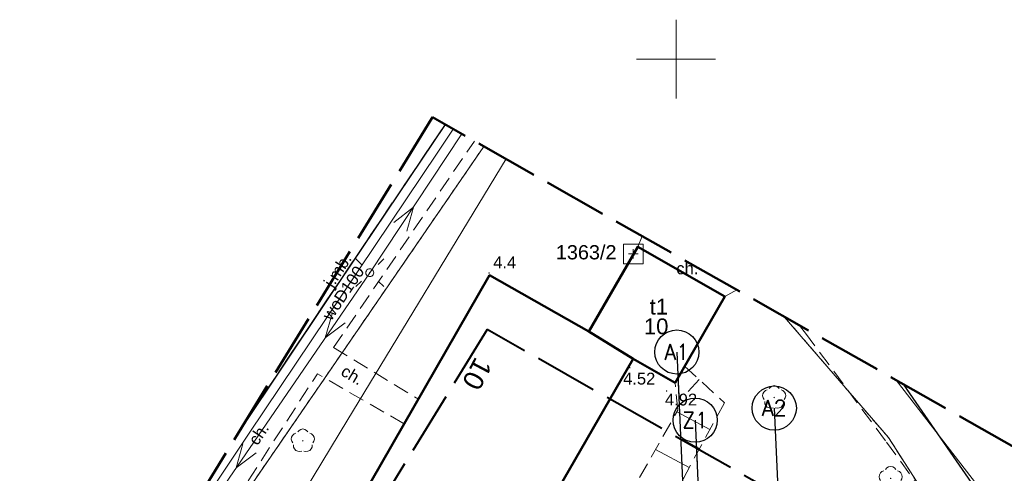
# Model space of a CAD drawing. Extents: x 5477758 to 5478338, y 5918296 to 5918502.
# Tile 128 of 138: x 5477908 to 5477971, y 5918474 to 5918502. Entities that reach past the tile are written whole.
import ezdxf
from ezdxf.enums import TextEntityAlignment as Align

# ---------------------------------------------------------------- set-up
doc = ezdxf.new("R2010")
doc.units = 0
doc.header["$PDSIZE"] = 0.75
for name, pattern in [('PRZER1-1', [2, 1, -1]), ('PRZER2-1', [3, 2, -1]), ('PRZER3-1', [4, 3, -1]), ('PRZER4-1', [5, 4, -1])]:
    doc.linetypes.add(name, pattern=pattern)
doc.layers.get('0').update_dxf_attribs({"linetype": 'CONTINUOUS', "lineweight": 13})
for name, color, linetype, lineweight in [('0_WSPÓŁRZĘDNE_ODNOŚNIKI', 6, 'CONTINUOUS', 15), ('FrameItemsLayer$', 7, 'CONTINUOUS', 0), ('GEPADR_O', 236, 'CONTINUOUS', 18), ('GEPPGD', 7, 'CONTINUOUS', 18), ('GESBZO', 7, 'CONTINUOUS', 50), ('GESBZO_O', 7, 'CONTINUOUS', 50), ('GESDZI', 7, 'CONTINUOUS', 18), ('GESUZY', 96, 'PRZER1-1', 18), ('GSLKRW', 7, 'CONTINUOUS', 25), ('GSPPRB', 7, 'CONTINUOUS', 20), ('GSPPS3_O', 7, 'CONTINUOUS', 18), ('GSPRDL', 96, 'CONTINUOUS', 18), ('GSPSSP', 7, 'CONTINUOUS', 18), ('GSPWPN', 7, 'CONTINUOUS', 13), ('GSPWPN_O', 7, 'CONTINUOUS', 13), ('GSPWPS', 7, 'CONTINUOUS', 13), ('GSPWPS_O', 7, 'CONTINUOUS', 13), ('GSSKOA', 7, 'PRZER3-1', 18), ('GSSKOA_O', 7, 'PRZER3-1', 18), ('GSSKOD', 7, 'PRZER2-1', 18), ('GSSKOD_O', 7, 'PRZER2-1', 18), ('GSSZSN', 7, 'PRZER2-1', 18), ('GULEPR', 1, 'CONTINUOUS', 18), ('GULGPR', 2, 'CONTINUOUS', 18), ('GULWPR', 5, 'CONTINUOUS', 18), ('GULWPR_O', 5, 'CONTINUOUS', 18), ('GUPELA', 7, 'CONTINUOUS', 18), ('GUPISN', 7, 'PRZER1-1', 18), ('zakres', 150, 'PRZER4-1', 50)]:
    doc.layers.add(name, color=color, linetype=linetype, lineweight=lineweight)
doc.layers.add('kołnierz', color=11, linetype='CONTINUOUS', lineweight=70, plot=False)
doc.styles.add('GEO-INFO', font='arial.ttf')
doc.styles.add('pktkecm$0$Punkty', font='simplex.shx', dxfattribs={"width": 0.8, "oblique": 10, "height": 1})
doc.styles.add('pktkecm$0$STANDARD', font='romans')
doc.dimstyles.new('pktkecm$0$ODNOŚNIKI', dxfattribs={"dimtxt": 17.5, "dimasz": 6, "dimexe": 7, "dimexo": 7, "dimgap": 7, "dimtad": 1, "dimtoh": 1, "dimdec": 0, "dimzin": 0, "dimdsep": 46, "dimtxsty": 'pktkecm$0$STANDARD', "dimblk": 'pktkecm$0$_Dot', "dimcen": 8, "dimdle": 7, "dimclrt": 2, "dimadec": 0, "dimazin": 0, "dimtfac": 1, "dimtdec": 0, "dimtofl": 0, "dimtmove": 0, "dimatfit": 3, "dimldrblk": 'pktkecm$0$_DotBlank', "dimfxl": 0, "dimtolj": 1, "dimtzin": 0, "dimarcsym": 0})

# ---------------------------------------------------------------- blocks, each defined once
blk = doc.blocks.new('EPPGN')
blk.add_hatch(color=0).paths.add_polyline_path([(0, -0.09), (0.027812, -0.085595), (0.052901, -0.072812), (0.072812, -0.052901), (0.085595, -0.027812), (0.09, 0), (0.085595, 0.027812), (0.072812, 0.052901), (0.052901, 0.072812), (0.027812, 0.085595), (0, 0.09), (-0.027812, 0.085595), (-0.052901, 0.072812), (-0.072812, 0.052901), (-0.085595, 0.027812), (-0.09, 0), (-0.085595, -0.027812), (-0.072812, -0.052901), (-0.052901, -0.072812), (-0.027812, -0.085595)])
blk = doc.blocks.new('GSPSSP')
at = {"color": 0}
blk.add_lwpolyline([(1.25, 1.25), (1.25, -1.25), (-1.25, -1.25), (-1.25, 1.25)], close=True, dxfattribs=at)
for points in [[(0.6, 0), (-0.6, 0)], [(0, 0.6), (0, -0.6)]]:
    blk.add_lwpolyline(points, dxfattribs=at)
blk = doc.blocks.new('OKRAG_PELNY')
at = {"color": 0}
blk.add_lwpolyline([(0, 0.5), (0.12941, 0.482963), (0.25, 0.433013), (0.353553, 0.353553), (0.433013, 0.25), (0.482963, 0.12941), (0.5, 0), (0.482963, -0.12941), (0.433013, -0.25), (0.353553, -0.353553), (0.25, -0.433013), (0.12941, -0.482963), (0, -0.5), (-0.12941, -0.482963), (-0.25, -0.433013), (-0.353553, -0.353553), (-0.433013, -0.25), (-0.482963, -0.12941), (-0.5, 0), (-0.482963, 0.12941), (-0.433013, 0.25), (-0.353553, 0.353553), (-0.25, 0.433013), (-0.12941, 0.482963)], close=True, dxfattribs=at)
blk = doc.blocks.new('SUEO')
blk.add_hatch(color=0).paths.add_polyline_path([(-0.002174, 0.089974), (0.023762, 0.086807), (0.042561, 0.0793), (0.060131, 0.066965), (0.076266, 0.047786), (0.086234, 0.025762), (0.089972, 0.002226), (0.088646, -0.015553), (0.081114, -0.038994), (0.066834, -0.060276), (0.049699, -0.075033), (0.027576, -0.085671), (0.004027, -0.08991), (-0.019639, -0.087831), (-0.040932, -0.080154), (-0.059082, -0.067892), (-0.073734, -0.051607), (-0.08374, -0.032979), (-0.089221, -0.011817), (-0.089063, 0.012951), (-0.082571, 0.035806), (-0.069528, 0.057148), (-0.048957, 0.075519), (-0.026898, 0.085887)])
at = {"color": 0}
for points in [[(-1.767767, 1.767767), (-1.06066, 1.06066)], [(1.767767, 1.767767), (1.06066, 1.06066)], [(-1.767767, -1.767767), (-1.06066, -1.06066)], [(1.767767, -1.767767), (1.06066, -1.06066)]]:
    blk.add_lwpolyline(points, dxfattribs=at)
blk = doc.blocks.new('SUEP1')
at = {"color": 0}
blk.add_lwpolyline([(-1.5, -1), (1.5, 0), (-1.5, 1)], dxfattribs=at)
blk = doc.blocks.new('KOLO')
blk.add_hatch(color=0).paths.add_polyline_path([(-0.5, 0), (-0.482963, -0.12941), (-0.433013, -0.25), (-0.353553, -0.353553), (-0.25, -0.433013), (-0.12941, -0.482963), (0, -0.5), (0.12941, -0.482963), (0.25, -0.433013), (0.353553, -0.353553), (0.433013, -0.25), (0.482963, -0.12941), (0.5, 0), (0.482963, 0.12941), (0.433013, 0.25), (0.353553, 0.353553), (0.25, 0.433013), (0.12941, 0.482963), (0, 0.5), (-0.12941, 0.482963), (-0.25, 0.433013), (-0.353553, 0.353553), (-0.433013, 0.25), (-0.482963, 0.12941)])
blk = doc.blocks.new('SPDLP')
blk.add_hatch(color=0).paths.add_polyline_path([(0, -0.09), (0.027812, -0.085595), (0.052901, -0.072812), (0.072812, -0.052901), (0.085595, -0.027812), (0.09, 0), (0.085595, 0.027812), (0.072812, 0.052901), (0.052901, 0.072812), (0.027812, 0.085595), (0, 0.09), (-0.027812, 0.085595), (-0.052901, 0.072812), (-0.072812, 0.052901), (-0.085595, 0.027812), (-0.09, 0), (-0.085595, -0.027812), (-0.072812, -0.052901), (-0.052901, -0.072812), (-0.027812, -0.085595)])
at = {"color": 0}
for points in [[(-0.648554, 1.126667), (-0.481106, 1.325358), (-0.255912, 1.454989), (0, 1.5), (0.255912, 1.454989), (0.481106, 1.325358), (0.648554, 1.126667)], [(-1.271938, -0.268652), (-1.40916, -0.048001), (-1.462858, 0.20623), (-1.426585, 0.463525), (-1.304695, 0.693003), (-1.11182, 0.867117), (-0.871109, 0.964971)], [(0.871109, 0.964971), (1.11182, 0.867117), (1.304695, 0.693003), (1.426585, 0.463525), (1.462858, 0.20623), (1.40916, -0.048001), (1.271938, -0.268652)], [(-0.137547, -1.292703), (-0.389802, -1.355024), (-0.648184, -1.327532), (-0.881678, -1.213525), (-1.062258, -1.026689), (-1.168249, -0.78945), (-1.186929, -0.530282)], [(1.186929, -0.530282), (1.168249, -0.78945), (1.062258, -1.026689), (0.881678, -1.213525), (0.648184, -1.327532), (0.389802, -1.355024), (0.137547, -1.292703)]]:
    blk.add_lwpolyline(points, dxfattribs=at)
blk = doc.blocks.new('pktkecm$0$_Dot')
at = {"color": 0, "linetype": 'ByBlock', "lineweight": -2}
blk.add_line((-0.5, 0), (-1, 0), dxfattribs=at)
at = {"color": 0, "linetype": 'ByBlock', "const_width": 0.5}
blk.add_lwpolyline([(-0.25, 0, 1), (0.25, 0, 1)], format="xyb", close=True, dxfattribs=at)
blk = doc.blocks.new('pktkecm$0$_DotBlank')
at = {"color": 0, "linetype": 'ByBlock', "lineweight": -2}
blk.add_line((-0.5, 0), (-1, 0), dxfattribs=at)
blk.add_circle((0, 0), 0.5, dxfattribs=at)
blk = doc.blocks.new('pktkecm$0$Punkt')
blk.add_point((0, 0))
at = {"style": 'pktkecm$0$STANDARD'}
blk.add_attdef('NR', (0.918, 1.118), '', height=1.75, dxfattribs=at)
at = {"style": 'pktkecm$0$STANDARD', "flags": 1}
for tag, p in [('WSPZ', (0.918, -3.048)), ('DATA', (0.918, -7.215))]:
    blk.add_attdef(tag, p, '', height=2.5, dxfattribs=at)

msp = doc.modelspace()

# ---------------------------------------------------------------- linework, layer by layer
at = {"layer": 'FrameItemsLayer$', "color": 7, "linetype": 'Continuous', "lineweight": 18}
for points in [[(5477950, 5918497.5), (5477950, 5918502.5)], [(5477947.5, 5918500), (5477952.5, 5918500)]]:
    msp.add_lwpolyline(points, dxfattribs=at)
at = {"layer": 'GESBZO', "color": 7, "linetype": 'Continuous', "lineweight": 50}
for points in [[(5477944.481, 5918482.719), (5477947.571, 5918488.105), (5477953.089, 5918484.953), (5477949.938, 5918479.477), (5477947.274, 5918480.998)], [(5477938.187, 5918486.305), (5477944.481, 5918482.719), (5477947.274, 5918480.998), (5477931.149, 5918452.977), (5477933.004, 5918451.909), (5477924.666, 5918437.385), (5477915.543, 5918442.632), (5477923.558, 5918456.638), (5477921.783, 5918457.715)]]:
    msp.add_lwpolyline(points, close=True, dxfattribs=at)
at = {"layer": 'GESDZI', "color": 7, "linetype": 'Continuous', "lineweight": 18}
for points in [[(5477895.577, 5918432.935), (5477897.61, 5918435.89), (5477937.825, 5918494.464)], [(5477937.825, 5918494.464), (5477897.61, 5918435.89), (5477897.31, 5918433.06), (5477897.73, 5918431.34), (5477913.96, 5918422.85), (5477918.68, 5918425.35), (5477941.35, 5918412.22), (5477950.46, 5918406.9), (5477958.503, 5918401.94)], [(5477956.852, 5918483.668), (5477963.46, 5918476), (5477971.4, 5918463.59), (5477981.759, 5918442.93)], [(5477981.759, 5918442.93), (5477971.4, 5918463.59), (5477963.46, 5918476), (5477956.852, 5918483.668)]]:
    msp.add_lwpolyline(points, dxfattribs=at)
at = {"layer": 'GESUZY', "color": 96, "linetype": 'PRZER1-1', "lineweight": 18, "ltscale": 0.5}
for points in [[(5477958.503, 5918401.94), (5477950.46, 5918406.9), (5477941.35, 5918412.22), (5477918.68, 5918425.35), (5477913.96, 5918422.85), (5477897.73, 5918431.34), (5477897.31, 5918433.06), (5477897.61, 5918435.89), (5477937.825, 5918494.464)], [(5477937.825, 5918494.464), (5477897.61, 5918435.89), (5477897.31, 5918433.06), (5477897.73, 5918431.34), (5477913.96, 5918422.85), (5477918.68, 5918425.35), (5477941.35, 5918412.22), (5477950.46, 5918406.9), (5477958.503, 5918401.94)], [(5477956.852, 5918483.668), (5477963.46, 5918476), (5477971.4, 5918463.59), (5477981.759, 5918442.93)], [(5477981.759, 5918442.93), (5477971.4, 5918463.59), (5477963.46, 5918476), (5477956.852, 5918483.668)]]:
    msp.add_lwpolyline(points, dxfattribs=at)
at = {"layer": 'GSLKRW', "color": 7, "linetype": 'Continuous', "lineweight": 25}
msp.add_lwpolyline([(5477935.371, 5918495.856), (5477927.882, 5918484.739), (5477922.352, 5918476.448)], dxfattribs=at)
msp.add_lwpolyline([(5477984.675, 5918448.07, 0.085053), (5477983.326, 5918451.046), (5477978.858, 5918458.003), (5477972.884, 5918467.137), (5477964.404, 5918479.383)], format="xyb", dxfattribs=at)
at = {"layer": 'GSPPRB', "color": 7, "linetype": 'Continuous', "lineweight": 20}
for p in [(5477947.571, 5918488.105), (5477938.187, 5918486.305), (5477953.089, 5918484.953), (5477944.481, 5918482.719), (5477947.274, 5918480.998), (5477949.938, 5918479.477)]:
    msp.add_point(p, dxfattribs=at)
at = {"layer": 'GSSKOA', "color": 7, "linetype": 'PRZER3-1', "lineweight": 18, "ltscale": 0.5}
msp.add_lwpolyline([(5477935.374, 5918495.855), (5477927.88, 5918484.74), (5477922.388, 5918476.505)], dxfattribs=at)
msp.add_lwpolyline([(5477984.676, 5918448.072, 0.084576), (5477983.33, 5918451.05), (5477978.86, 5918458), (5477972.88, 5918467.14), (5477964.404, 5918479.383)], format="xyb", dxfattribs=at)
at = {"layer": 'GSSKOD', "color": 7, "linetype": 'PRZER2-1', "lineweight": 18, "ltscale": 0.5}
for points in [[(5477935.371, 5918495.856), (5477927.882, 5918484.739), (5477922.352, 5918476.448)], [(5477928.302, 5918481.703), (5477937.221, 5918494.806)], [(5477947.848, 5918488.777), (5477947.571, 5918488.105), (5477953.089, 5918484.953), (5477953.863, 5918485.364)], [(5477957.805, 5918483.128), (5477958.203, 5918482.622), (5477963.336, 5918475.72), (5477968.236, 5918468.933), (5477970.258, 5918465.638), (5477974.812, 5918459.035), (5477978.364, 5918453.259), (5477980.276, 5918449.561), (5477981.34, 5918447.144), (5477982.062, 5918445.034), (5477982.307, 5918443.897)], [(5477928.302, 5918481.703), (5477933.673, 5918478.437), (5477932.774, 5918476.871), (5477927.27, 5918480.043)], [(5477919.635, 5918468.228), (5477927.27, 5918480.043)]]:
    msp.add_lwpolyline(points, dxfattribs=at)
msp.add_lwpolyline([(5477984.675, 5918448.07, 0.085053), (5477983.326, 5918451.046), (5477978.858, 5918458.003), (5477972.884, 5918467.137), (5477964.404, 5918479.383)], format="xyb", dxfattribs=at)
at = {"layer": 'GSSZSN', "color": 7, "linetype": 'PRZER2-1', "lineweight": 18, "ltscale": 0.5}
for points in [[(5477929.356, 5918434.475), (5477926.268, 5918436.181), (5477930.77, 5918443.87), (5477944.733, 5918468.243), (5477950.113, 5918477.734), (5477949.938, 5918479.477), (5477950.546, 5918480.534)], [(5477950.546, 5918480.534), (5477953.061, 5918478.205), (5477947.805, 5918468.497), (5477938.059, 5918450.522), (5477929.356, 5918434.475)]]:
    msp.add_lwpolyline(points, dxfattribs=at)
at = {"layer": 'GSSZSN', "color": 7, "linetype": 'Continuous', "lineweight": 18, "flags": 128}
for points in [[(5477951.463, 5918479.685), (5477950.765, 5918478.933)], [(5477952.142, 5918476.508), (5477950.057, 5918477.636)], [(5477951.49, 5918475.303), (5477950.436, 5918475.874)], [(5477950.838, 5918474.099), (5477948.706, 5918475.253)]]:
    msp.add_lwpolyline(points, dxfattribs=at)
at = {"layer": 'GULEPR', "color": 1, "linetype": 'Continuous', "lineweight": 18}
msp.add_lwpolyline([(5477936.433, 5918495.254), (5477930.593, 5918486.456), (5477909.876, 5918456.172)], dxfattribs=at)
at = {"layer": 'GULGPR', "color": 2, "linetype": 'Continuous', "lineweight": 18}
for points in [[(5477939.228, 5918493.668), (5477929.195, 5918477.149), (5477918.828, 5918459.974), (5477922.476, 5918458.923)], [(5477963.951, 5918479.64), (5477971.628, 5918469.679), (5477977.854, 5918457.317), (5477983.634, 5918446.418), (5477983.67, 5918446.299)]]:
    msp.add_lwpolyline(points, dxfattribs=at)
at = {"layer": 'GULWPR', "color": 5, "linetype": 'Continuous', "lineweight": 18}
msp.add_lwpolyline([(5477935.885, 5918495.564), (5477934.915, 5918494.106), (5477922.903, 5918476.227), (5477913.757, 5918462.479)], dxfattribs=at)
at = {"layer": 'kołnierz', "linetype": 'PRZER4-1', "lineweight": 50}
msp.add_lwpolyline([(5477977.309, 5918380.798), (5477954.837, 5918395.479), (5477993.178, 5918463.057), (5477934.574, 5918496.308), (5477890.354, 5918424.446), (5477901.969, 5918417.467), (5477859.483, 5918348.301), (5477882.168, 5918332.75), (5477926.647, 5918301.778)], close=True, dxfattribs=at)
at = {"layer": 'zakres', "linetype": 'PRZER4-1', "lineweight": 40}
msp.add_lwpolyline([(5477963.54, 5918377.848), (5477941.504, 5918392.244), (5477979.546, 5918459.295), (5477938.033, 5918482.848), (5477904.167, 5918427.813), (5477915.775, 5918420.837), (5477872.982, 5918351.171), (5477887.852, 5918340.978), (5477923.836, 5918315.921)], close=True, dxfattribs=at)

# ---------------------------------------------------------------- block references
at = {"layer": '0_WSPÓŁRZĘDNE_ODNOŚNIKI', "lineweight": -3}
ref = msp.add_blockref('pktkecm$0$Punkt', (5477950.692, 5918466.889), dxfattribs=dict(at, xscale=1.200000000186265))
ref.add_attrib('PUNKT', 'A1', dxfattribs={"layer": '0', "height": 1, "style": 'pktkecm$0$Punkty', "oblique": 0.00121, "width": 0.96}).set_placement((5477950.05, 5918481.426), align=Align.MIDDLE_CENTER)
ref = msp.add_blockref('pktkecm$0$Punkt', (5477956.869, 5918463.337), dxfattribs=dict(at, xscale=1.200000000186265))
ref.add_attrib('PUNKT', 'A2', dxfattribs={"layer": '0', "height": 1, "style": 'pktkecm$0$Punkty', "oblique": 0.00121, "width": 0.96}).set_placement((5477956.227, 5918477.874), align=Align.MIDDLE_CENTER)
ref = msp.add_blockref('pktkecm$0$Punkt', (5477951.851, 5918462.564), dxfattribs=dict(at, xscale=1.200000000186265))
ref.add_attrib('PUNKT', 'Z1', dxfattribs={"layer": '0', "height": 1, "style": 'pktkecm$0$Punkty', "oblique": 0.00121, "width": 0.96}).set_placement((5477951.21, 5918477.102), align=Align.MIDDLE_CENTER)
at = {"layer": 'GEPPGD', "color": 7, "lineweight": 18, "xscale": 0.5, "yscale": 0.5}
msp.add_blockref('EPPGN', (5477963.46, 5918476), dxfattribs=at)
at = {"layer": 'GSPRDL', "color": 96, "lineweight": 18, "xscale": 0.5, "yscale": 0.5}
for p in [(5477956.218, 5918478.544), (5477926.35, 5918475.796), (5477963.6, 5918473.413)]:
    msp.add_blockref('SPDLP', p, dxfattribs=at)
at = {"layer": 'GSPSSP', "color": 7, "lineweight": 18, "xscale": 0.5, "yscale": 0.5}
msp.add_blockref('GSPSSP', (5477947.29, 5918487.647), dxfattribs=at)
at = {"layer": 'GSPWPN', "color": 7, "lineweight": 13, "xscale": 0.09, "yscale": 0.09}
msp.add_blockref('KOLO', (5477938.156, 5918486.44), dxfattribs=at)
at = {"layer": 'GSPWPS', "color": 7, "lineweight": 13, "xscale": 0.09, "yscale": 0.09}
for p in [(5477947.07, 5918480.433), (5477949.402, 5918478.957)]:
    msp.add_blockref('KOLO', p, dxfattribs=at)
at = {"layer": 'GULEPR', "color": 1, "lineweight": 18, "xscale": 0.5, "yscale": 0.5}
for p, rotation in [((5477932.943, 5918489.997), 56.42255148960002), ((5477928.193, 5918482.948), 235.6249513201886), ((5477922.547, 5918474.695), 235.6249513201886)]:
    msp.add_blockref('SUEP1', p, dxfattribs=dict(at, rotation=rotation))
at = {"layer": 'GUPELA', "color": 7, "lineweight": 18, "xscale": 0.5, "yscale": 0.5}
for name in ['SUEO', 'OKRAG_PELNY']:
    msp.add_blockref(name, (5477930.593, 5918486.456), dxfattribs=at)
at = {"layer": 'GUPISN', "color": 7, "lineweight": 18, "xscale": 0.5, "yscale": 0.5}
msp.add_blockref('OKRAG_PELNY', (5477930.593, 5918486.456), dxfattribs=at)

# ---------------------------------------------------------------- texts
at = {"layer": 'GEPADR_O', "color": 236, "linetype": 'Continuous', "lineweight": 0, "style": 'GEO-INFO'}
msp.add_text('10', height=1.25, rotation=242.10273, dxfattribs=at).set_placement((5477938.408, 5918480.605), align=Align.TOP_LEFT)
at = {"layer": 'GESBZO_O', "color": 7, "linetype": 'Continuous', "lineweight": 0, "style": 'GEO-INFO'}
msp.add_text('t1', height=1, dxfattribs=at).set_placement((5477948.329, 5918484.803), align=Align.TOP_LEFT)
at = {"layer": 'GESBZO_O', "color": 1, "linetype": 'Continuous', "lineweight": 0, "style": 'GEO-INFO'}
msp.add_text('10', height=1, dxfattribs=at).set_placement((5477947.964, 5918483.555), align=Align.TOP_LEFT)
at = {"layer": 'GSPPS3_O', "color": 7, "linetype": 'Continuous', "lineweight": 0, "style": 'GEO-INFO'}
msp.add_text('1363/2', height=0.9, dxfattribs=at).set_placement((5477942.382, 5918487.752), align=Align.MIDDLE_LEFT)
at = {"layer": 'GSPWPN_O', "color": 7, "linetype": 'Continuous', "lineweight": 0, "style": 'GEO-INFO'}
msp.add_text('4.4', height=0.75, dxfattribs=at).set_placement((5477938.413, 5918486.736))
at = {"layer": 'GSPWPS_O', "color": 7, "linetype": 'Continuous', "lineweight": 0, "style": 'GEO-INFO'}
for s, p in [('4.52', (5477946.647, 5918479.365)), ('4.92', (5477949.297, 5918478.037))]:
    msp.add_text(s, height=0.75, dxfattribs=at).set_placement(p)
at = {"layer": 'GSSKOA_O', "color": 7, "linetype": 'Continuous', "lineweight": 0, "style": 'GEO-INFO'}
msp.add_text('j.mb.', height=0.75, rotation=57.21151, dxfattribs=at).set_placement((5477928.556, 5918486.604), align=Align.MIDDLE_CENTER)
at = {"layer": 'GSSKOD_O', "color": 7, "linetype": 'Continuous', "lineweight": 0, "style": 'GEO-INFO'}
msp.add_text('ch.', height=0.75, dxfattribs=at).set_placement((5477950.717, 5918486.729), align=Align.MIDDLE_CENTER)
for rotation, p in [(329.42927, (5477929.493, 5918479.976)), (56.02112, (5477923.538, 5918476.247))]:
    msp.add_text('ch.', height=0.75, rotation=rotation, dxfattribs=at).set_placement(p, align=Align.MIDDLE)
at = {"layer": 'GULWPR_O', "color": 5, "linetype": 'Continuous', "lineweight": 0, "style": 'GEO-INFO'}
msp.add_text('woD100', height=0.75, rotation=56.10422, dxfattribs=at).set_placement((5477928.909, 5918485.167), align=Align.MIDDLE_CENTER)

# ---------------------------------------------------------------- leaders
at = {"layer": '0_WSPÓŁRZĘDNE_ODNOŚNIKI', "lineweight": -3}
for points in [[(5477950.05, 5918481.426), (5477950.692, 5918466.889)], [(5477956.227, 5918477.874), (5477956.869, 5918463.337)], [(5477951.21, 5918477.102), (5477951.851, 5918462.564)]]:
    msp.add_leader(points, dimstyle='pktkecm$0$ODNOŚNIKI', override={"dimasz": 2.8}, dxfattribs=at)

doc.saveas('drawing.dxf')
